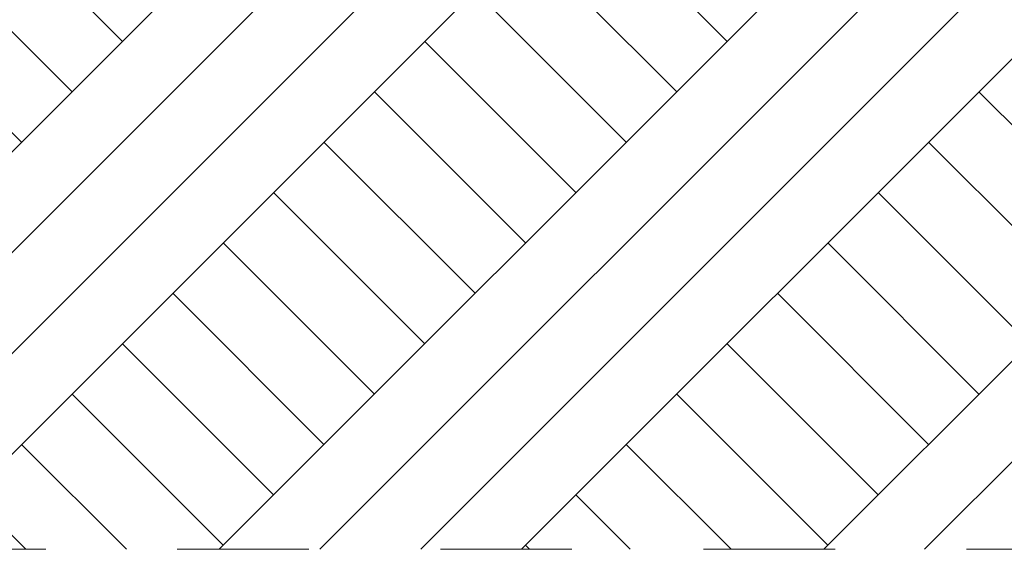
# Model space of a CAD drawing. Header units: millimetres. Extents: x 16408 to 141596, y -21057 to 26364.
# Tile 117 of 144: x 80798 to 82594, y -6534 to -5567. Entities that reach past the tile are written whole.
import ezdxf

# ---------------------------------------------------------------- set-up
doc = ezdxf.new("R2010")
doc.units = ezdxf.units.MM
doc.header["$MEASUREMENT"] = 0
doc.linetypes.add('Przerywana', pattern=[480, 240, -240])
doc.linetypes.add('Wipeout_Contour', pattern=[1000, 0, -1000])
doc.layers.add('0_Nr_pióra__101', color=7, linetype='Continuous', lineweight=5, true_color=0xb2b2b2)
doc.layers.add('0_Nr_pióra__103', color=7, linetype='Continuous', lineweight=5)

msp = doc.modelspace()

# ---------------------------------------------------------------- wipeouts: each hides what was drawn before it
at = {"color": 254, "linetype": 'Wipeout_Contour', "lineweight": 0, "ltscale": 1011959.782160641}
msp.add_wipeout([(88568.8, -5541.9), (86379, -5507.8), (86379, -6056.4), (86134.7, -6056.4), (86134.7, -5506.4), (85083.2, -5499.4), (81659.8, -5390.1), (80854.6, -5380), (80560.9, -5380), (79643.9, -5325.8), (79643.9, -6533.6), (88568.8, -6533.6)], dxfattribs=at)

# ---------------------------------------------------------------- next in the draw order: hatches: boundary and pattern name
at = {"layer": '0_Nr_pióra__101', "linetype": 'Continuous', "lineweight": 5, "true_color": 0xb2b2b2}
h = msp.add_hatch(dxfattribs=at)
h.set_pattern_fill('Grunt_0004', color=253, style=0, pattern_type=2)
h.set_pattern_definition([(45, (0, 0), (-275.7716, 275.7716), []), (45, (-91.9, 91.9), (-551.543, 551.543), []), (45, (-183.85, 183.85), (-551.543, 551.543), []), (135, (-275.77, 275.77), (91.92388, 91.92388), [390, -390])])
h.paths.add_polyline_path([(88568.8, -5541.9), (86379, -5507.8), (86379, -6056.4), (86134.7, -6056.4), (86134.7, -5506.4), (85083.2, -5499.4), (81659.8, -5390.1), (80854.6, -5380), (80560.9, -5380), (79643.9, -5325.8), (79643.9, -6533.6), (88568.8, -6533.6)])

# ---------------------------------------------------------------- next in the draw order: linework, layer by layer
at = {"layer": '0_Nr_pióra__103', "color": 7, "linetype": 'Przerywana', "lineweight": 5}
msp.add_line((79165.3, -6533.6), (90192.9, -6533.6), dxfattribs=at)

doc.saveas('drawing.dxf')
